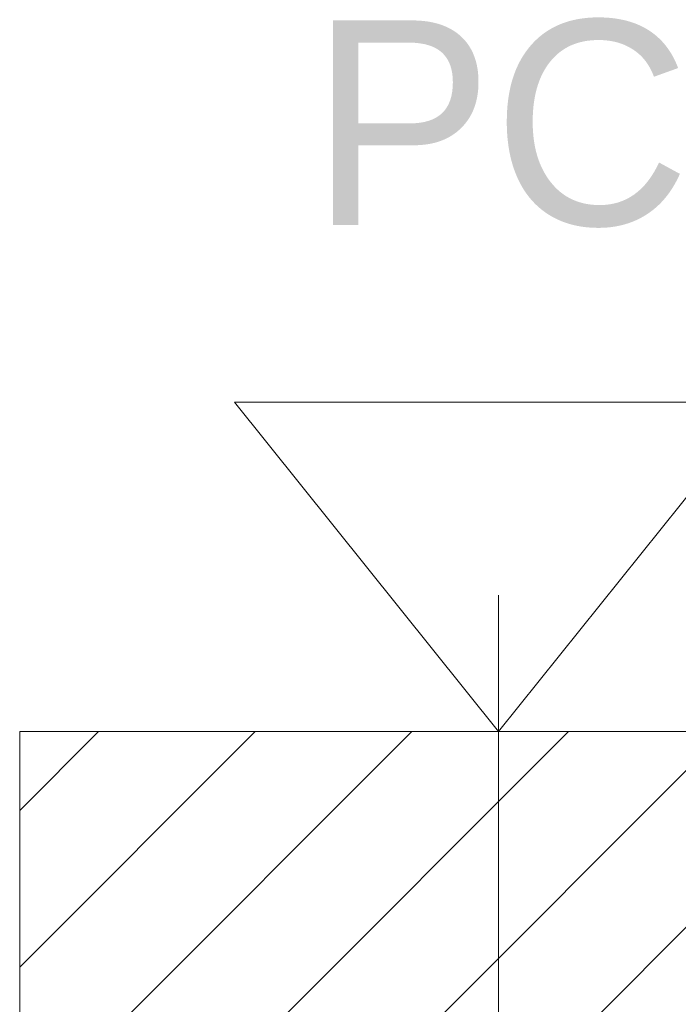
# Model space of a CAD drawing. Header units: millimetres. Extents: x -40968 to 77376, y -17881 to 4746.
# Tile 252 of 256: x -2183 to -1797, y -1194 to -616. Entities that reach past the tile are written whole.
import ezdxf

# ---------------------------------------------------------------- set-up
doc = ezdxf.new("R2010")
doc.units = ezdxf.units.MM
doc.header["$MEASUREMENT"] = 0
doc.linetypes.add('Wipeout_Contour', pattern=[1000, 0, -1000])
doc.layers.add('10_ESTR_Pilars', color=7, linetype='Continuous')
for name, color, linetype, lineweight in [('10_ESTR_Pilars_Pluma_Nº__20', 1, 'Continuous', 5), ('10_ESTR_Pilars_Pluma_Nº__28', 7, 'Continuous', 20), ('10_ESTR_Pilars_Pluma_Nº__42', 8, 'Continuous', 25), ('Nuevo_01_2D_Acabats_Pluma_Nº__20', 1, 'Continuous', 5)]:
    doc.layers.add(name, color=color, linetype=linetype, lineweight=lineweight)
doc.styles.add('Estilo_Generado_1', font='txt')

# ---------------------------------------------------------------- blocks, each defined once
blk = doc.blocks.new('Pilar_6_5', base_point=(-1902.27, -1336.48))
at = {"color": 254, "linetype": 'Wipeout_Contour', "lineweight": 0, "ltscale": 9373.82675}
blk.add_wipeout([(-2183.43, -1638.98), (-1621.11, -1638.98), (-1621.11, -1033.98), (-2183.43, -1033.98)], dxfattribs=at).dxf.layer = '10_ESTR_Pilars'
at = {"layer": '10_ESTR_Pilars_Pluma_Nº__42', "linetype": 'Continuous', "lineweight": 25}
h = blk.add_hatch(dxfattribs=at)
h.set_pattern_fill('00_GCT_trama_45º_e1_400__01', color=8, style=0, pattern_type=2)
h.set_pattern_definition([(45, (0, 0), (-45.962, 45.962), [])])
h.paths.add_polyline_path([(-2183.43, -1638.98), (-1621.11, -1638.98), (-1621.11, -1033.98), (-2183.43, -1033.98)])
at = {"layer": '10_ESTR_Pilars_Pluma_Nº__20', "color": 1, "linetype": 'Continuous', "lineweight": 5}
blk.add_line((-1902.27, -1256.48), (-1902.27, -953.98), dxfattribs=at)
at = {"layer": '10_ESTR_Pilars_Pluma_Nº__28', "color": 7, "linetype": 'Continuous', "lineweight": 20, "flags": 128}
blk.add_lwpolyline([(-2183.43, -1638.98), (-1621.11, -1638.98), (-1621.11, -1033.98), (-2183.43, -1033.98)], close=True, dxfattribs=at)

msp = doc.modelspace()

# ---------------------------------------------------------------- linework, layer by layer
at = {"layer": 'Nuevo_01_2D_Acabats_Pluma_Nº__20', "color": 1, "linetype": 'Continuous', "lineweight": 5, "flags": 128}
msp.add_lwpolyline([(-2057.4, -840.76), (-1747.14, -840.76), (-1902.27, -1033.98)], close=True, dxfattribs=at)

# ---------------------------------------------------------------- texts
at = {"layer": 'Nuevo_01_2D_Acabats_Pluma_Nº__20', "color": 1, "linetype": 'Continuous', "lineweight": 5, "insert": (-1901.2, -738.45), "char_height": 120, "attachment_point": 8, "style": 'Estilo_Generado_1'}
msp.add_mtext('\\A1;{\\pqc;\\fCentury Gothic|b0|i0|c0|p0;\\W1.000000;PC}', dxfattribs=at)

# ---------------------------------------------------------------- next in the draw order: block references
at = {"layer": '10_ESTR_Pilars', "color": 7, "lineweight": 20}
msp.add_blockref('Pilar_6_5', (-1902.27, -1336.48), dxfattribs=at)

doc.saveas('drawing.dxf')
